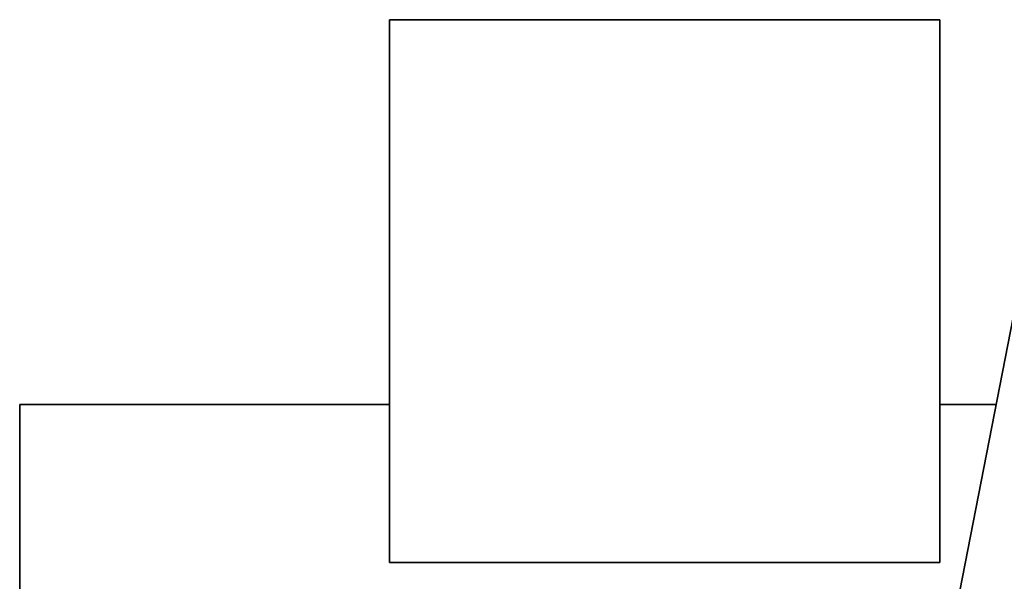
# Model space of a CAD drawing. Header units: millimetres. Extents: x 239 to 601, y 39 to 555.
# Tile 5 of 6: x 239 to 452, y 360 to 481. Entities that reach past the tile are written whole.
import ezdxf

# ---------------------------------------------------------------- set-up
doc = ezdxf.new("R2010")
doc.units = ezdxf.units.MM
doc.header["$LTSCALE"] = 2
doc.layers.add('Krawędzie widoczne(ISO)', color=7, linetype='Continuous', lineweight=35, true_color=0x262659)

msp = doc.modelspace()

# ---------------------------------------------------------------- linework, layer by layer
at = {"layer": 'Krawędzie widoczne(ISO)'}
for p, q in [((319.21, 481.37), (438.17, 481.37)), ((319.21, 364.04), (319.21, 481.37)), ((438.17, 364.04), (438.17, 481.37)), ((455.18, 422.93), (400.69, 144.37)), ((239.3, 398.22), (239.3, 260.52)), ((319.21, 398.22), (239.3, 398.22)), ((450.35, 398.22), (438.17, 398.22)), ((438.17, 364.04), (319.21, 364.04))]:
    msp.add_line(p, q, dxfattribs=at)

doc.saveas('drawing.dxf')
